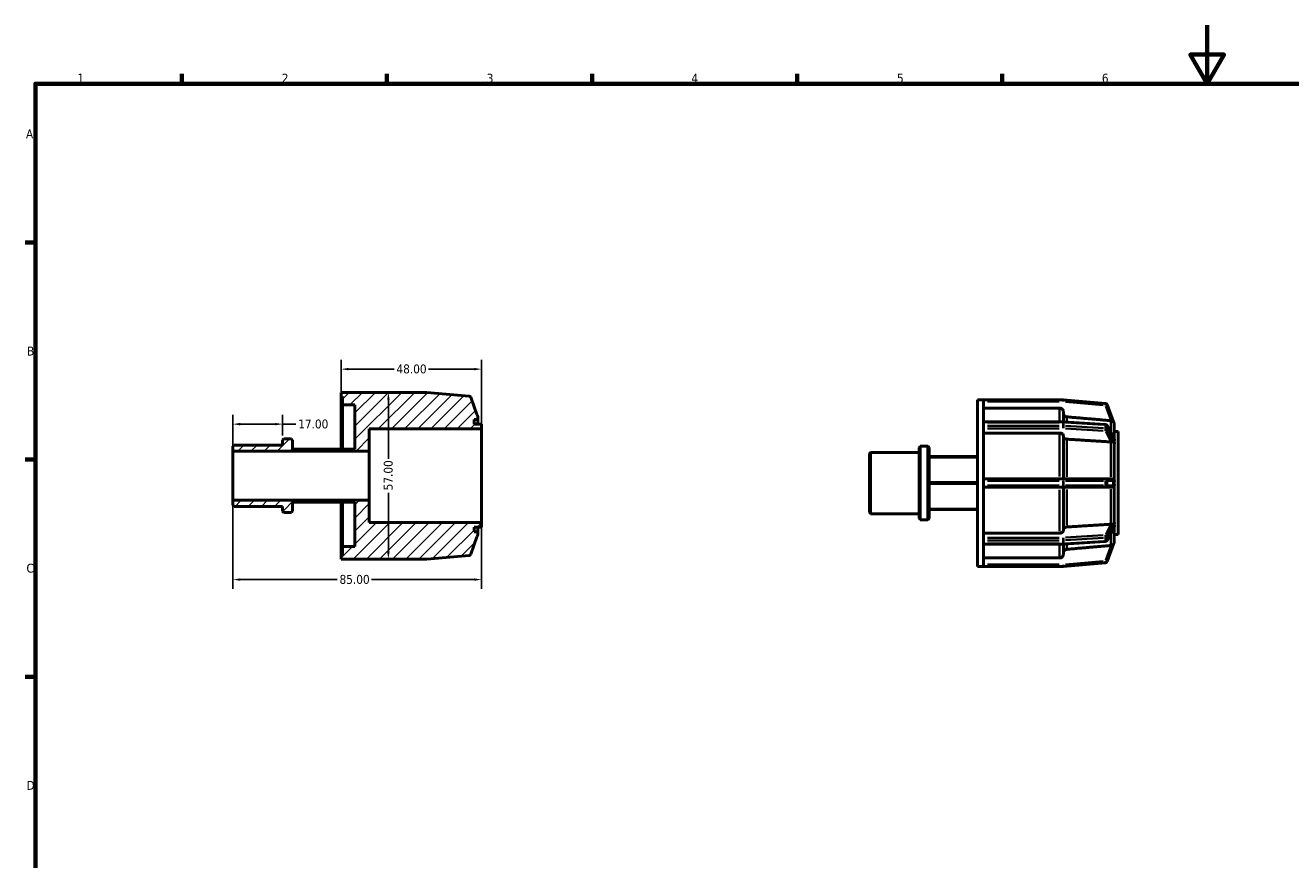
# Model space of a CAD drawing. Header units: millimetres. Extents: x 0 to 898, y 0 to 594.
# Tile 3 of 4: x 17 to 449, y 309 to 594. Entities that reach past the tile are written whole.
import ezdxf

# ---------------------------------------------------------------- set-up
doc = ezdxf.new("R2010")
doc.units = ezdxf.units.MM
for name, color, linetype, lineweight in [('Border (ANSI)', 7, 'Continuous', 70), ('Dimension (ANSI)', 7, 'Continuous', 25), ('Hatch (ANSI)', 7, 'Continuous', 18), ('Visible (ANSI)', 7, 'Continuous', 50), ('Visible Narrow (ANSI)', 7, 'Continuous', 35)]:
    doc.layers.add(name, color=color, linetype=linetype, lineweight=lineweight)
doc.styles.add('Note Text (ANSI)', font='tahoma.ttf')
doc.dimstyles.new('Default - mm (ANSI)', dxfattribs={"dimtxt": 3.048, "dimasz": 2.5, "dimexe": 3.175, "dimexo": 1.6002, "dimgap": 0.8, "dimtad": 0, "dimtoh": 1, "dimrnd": 1e-08, "dimzin": 4, "dimdsep": 46, "dimtxsty": 'Note Text (ANSI)', "dimcen": 0.09, "dimdle": 10, "dimclrd": 256, "dimclre": 256, "dimclrt": 256, "dimadec": 1, "dimazin": 1, "dimtfac": 1, "dimtofl": 0, "dimtmove": 0, "dimatfit": 3, "dimfxl": 1, "dimtolj": 1, "dimtzin": 4, "dimlwd": -1, "dimlwe": -1, "dimarcsym": 0})

# ---------------------------------------------------------------- blocks, each defined once
blk = doc.blocks.new('Borders Default Border')
at = {"layer": 'Border (ANSI)'}
for p, q in [((70.08, 574), (70.08, 577.45)), ((140.17, 574), (140.17, 577.45)), ((210.25, 574), (210.25, 577.45)), ((280.33, 574), (280.33, 577.45)), ((350.42, 574), (350.42, 577.45)), ((20, 519.75), (16.55, 519.75)), ((20, 445.5), (16.55, 445.5)), ((20, 371.25), (16.55, 371.25))]:
    blk.add_line(p, q, dxfattribs=at)
at = {"layer": 'Border (ANSI)', "flags": 128}
for points in [[(420.5, 594), (420.5, 574), (414.73, 584), (426.27, 584), (420.5, 574)], [(20, 20), (20, 574), (821, 574), (821, 20), (20, 20)]]:
    blk.add_lwpolyline(points, dxfattribs=at)
at = {"layer": 'Border (ANSI)', "char_height": 3.05, "attachment_point": 7, "style": 'Note Text (ANSI)'}
for s, insert in [('1', (34.35, 574.4)), ('2', (104.2, 574.4)), ('3', (174.26, 574.34)), ('4', (244.23, 574.4)), ('5', (314.48, 574.34)), ('6', (384.49, 574.34)), ('A', (16.78, 555.35)), ('B', (17.15, 481.1)), ('C', (16.95, 406.8)), ('D', (16.96, 332.6))]:
    blk.add_mtext(s, dxfattribs=dict(at, insert=insert))
blk = doc.blocks.new('*D7')
at = {"layer": 'Defpoints', "color": 0, "transparency": 16777216}
for p in [(104.5, 457.64), (104.5, 452.15), (87.5, 448.38)]:
    blk.add_point(p, dxfattribs=at)
at = {"layer": 'Dimension (ANSI)', "transparency": 16777216}
for p, q in [((87.5, 449.98), (87.5, 460.81)), ((104.5, 453.75), (104.5, 460.81)), ((90, 457.64), (102, 457.64)), ((104.5, 457.64), (109.02, 457.64))]:
    blk.add_line(p, q, dxfattribs=at)
for points in [[(90, 458.05), (90, 457.22), (87.5, 457.64)], [(102, 458.05), (102, 457.22), (104.5, 457.64)]]:
    blk.add_solid(points, dxfattribs=at)
at = {"layer": 'Dimension (ANSI)', "transparency": 16777216, "insert": (109.82, 459.22), "char_height": 3.048, "attachment_point": 1, "style": 'Note Text (ANSI)'}
blk.add_mtext('\\A1;17.00', dxfattribs=at)
blk = doc.blocks.new('*D8')
at = {"layer": 'Defpoints', "color": 0, "transparency": 16777216}
for p in [(140.11, 468.5), (140.64, 411.5), (140.65, 411.5)]:
    blk.add_point(p, dxfattribs=at)
at = {"layer": 'Dimension (ANSI)', "transparency": 16777216}
for p, q in [((140.64, 466), (140.64, 445.8)), ((140.64, 414), (140.64, 434.2))]:
    blk.add_line(p, q, dxfattribs=at)
for points in [[(140.22, 466), (141.06, 466), (140.64, 468.5)], [(140.22, 414), (141.06, 414), (140.64, 411.5)]]:
    blk.add_solid(points, dxfattribs=at)
at = {"layer": 'Dimension (ANSI)', "transparency": 16777216, "insert": (139.05, 435), "char_height": 3.048, "attachment_point": 1, "rotation": 90, "style": 'Note Text (ANSI)'}
blk.add_mtext('\\A1;57.00', dxfattribs=at)
blk = doc.blocks.new('*D9')
at = {"layer": 'Defpoints', "color": 0, "transparency": 16777216}
for p in [(87.5, 431.62), (172.5, 424), (87.5, 404.48)]:
    blk.add_point(p, dxfattribs=at)
at = {"layer": 'Dimension (ANSI)', "transparency": 16777216}
for p, q in [((87.5, 430.02), (87.5, 401.31)), ((172.5, 422.4), (172.5, 401.31)), ((90, 404.48), (123.15, 404.48)), ((170, 404.48), (134.85, 404.48))]:
    blk.add_line(p, q, dxfattribs=at)
for points in [[(90, 404.9), (90, 404.07), (87.5, 404.48)], [(170, 404.9), (170, 404.07), (172.5, 404.48)]]:
    blk.add_solid(points, dxfattribs=at)
at = {"layer": 'Dimension (ANSI)', "transparency": 16777216, "insert": (123.95, 406.08), "char_height": 3.048, "attachment_point": 1, "style": 'Note Text (ANSI)'}
blk.add_mtext('\\A1;85.00', dxfattribs=at)
blk = doc.blocks.new('*D10')
at = {"layer": 'Defpoints', "color": 0, "transparency": 16777216}
for p in [(172.5, 476.44), (124.5, 467.07), (172.5, 456)]:
    blk.add_point(p, dxfattribs=at)
at = {"layer": 'Dimension (ANSI)', "transparency": 16777216}
for p, q in [((124.5, 468.68), (124.5, 479.62)), ((127, 476.44), (142.61, 476.44)), ((170, 476.44), (154.39, 476.44)), ((172.5, 457.6), (172.5, 479.62))]:
    blk.add_line(p, q, dxfattribs=at)
for points in [[(127, 476.86), (127, 476.03), (124.5, 476.44)], [(170, 476.86), (170, 476.03), (172.5, 476.44)]]:
    blk.add_solid(points, dxfattribs=at)
at = {"layer": 'Dimension (ANSI)', "transparency": 16777216, "insert": (143.41, 478.04), "char_height": 3.048, "attachment_point": 1, "style": 'Note Text (ANSI)'}
blk.add_mtext('\\A1;48.00', dxfattribs=at)

msp = doc.modelspace()

# ---------------------------------------------------------------- hatches: boundary and pattern name
at = {"layer": 'Hatch (ANSI)'}
h = msp.add_hatch(dxfattribs=at)
h.set_pattern_fill('ANSI31', color=256, scale=25.4, style=0)
h.set_pattern_definition([(45, (0, 0), (-2.245064, 2.245064), [])])
edge = h.paths.add_edge_path()
edge.add_ellipse((153.772, 412.14), major_axis=(0, -0.64), ratio=1, start_angle=0, end_angle=5)
edge.add_line((153.828, 411.502), (168.235, 412.763))
edge.add_ellipse((168.179, 413.4), major_axis=(0.056, -0.638), ratio=1, start_angle=0, end_angle=65)
edge.add_line((168.781, 413.182), (170.926, 419.075))
edge.add_ellipse((169.945, 419.897), major_axis=(0.981, -0.823), ratio=1, start_angle=0, end_angle=40)
edge.add_line((171.225, 419.897), (171.225, 420.8))
edge.add_line((171.225, 420.8), (169.95, 420.8))
edge.add_line((169.95, 420.8), (169.95, 422.4))
edge.add_line((169.95, 422.4), (172.5, 422.4))
edge.add_line((172.5, 422.4), (172.5, 424))
edge.add_line((172.5, 424), (134.1, 424))
edge.add_line((134.1, 424), (134.1, 431.618))
edge.add_line((134.1, 431.618), (87.5, 431.618))
edge.add_line((87.5, 431.618), (87.5, 429.942))
edge.add_line((87.5, 429.942), (87.919, 429.522))
edge.add_line((87.919, 429.522), (104.5, 429.522))
edge.add_line((104.5, 429.522), (104.5, 427.846))
edge.add_line((104.5, 427.846), (104.919, 427.427))
edge.add_line((104.919, 427.427), (107.481, 427.427))
edge.add_line((107.481, 427.427), (107.9, 427.846))
edge.add_line((107.9, 427.846), (107.9, 430.926))
edge.add_line((107.9, 430.926), (129.175, 430.926))
edge.add_line((129.175, 430.926), (129.175, 415.775))
edge.add_line((129.175, 415.775), (124.925, 415.775))
edge.add_line((124.925, 415.775), (124.925, 412.925))
edge.add_line((124.925, 412.925), (124.5, 412.925))
edge.add_line((124.5, 412.925), (124.5, 411.5))
edge.add_line((124.5, 411.5), (126.455, 411.5))
edge.add_line((126.455, 411.5), (153.772, 411.5))
edge = h.paths.add_edge_path()
edge.add_ellipse((153.772, 467.86), major_axis=(0.056, 0.638), ratio=1, start_angle=0, end_angle=5)
edge.add_line((153.772, 468.5), (126.455, 468.5))
edge.add_line((126.455, 468.5), (124.5, 468.5))
edge.add_line((124.5, 468.5), (124.5, 467.075))
edge.add_line((124.5, 467.075), (124.925, 467.075))
edge.add_line((124.925, 467.075), (124.925, 464.225))
edge.add_line((124.925, 464.225), (129.175, 464.225))
edge.add_line((129.175, 464.225), (129.175, 449.074))
edge.add_line((129.175, 449.074), (107.9, 449.074))
edge.add_line((107.9, 449.074), (107.9, 452.154))
edge.add_line((107.9, 452.154), (107.481, 452.573))
edge.add_line((107.481, 452.573), (104.919, 452.573))
edge.add_line((104.919, 452.573), (104.5, 452.154))
edge.add_line((104.5, 452.154), (104.5, 450.478))
edge.add_line((104.5, 450.478), (87.919, 450.478))
edge.add_line((87.919, 450.478), (87.5, 450.058))
edge.add_line((87.5, 450.058), (87.5, 448.382))
edge.add_line((87.5, 448.382), (134.1, 448.382))
edge.add_line((134.1, 448.382), (134.1, 456))
edge.add_line((134.1, 456), (172.5, 456))
edge.add_line((172.5, 456), (172.5, 457.6))
edge.add_line((172.5, 457.6), (169.95, 457.6))
edge.add_line((169.95, 457.6), (169.95, 459.2))
edge.add_line((169.95, 459.2), (171.225, 459.2))
edge.add_line((171.225, 459.2), (171.225, 460.103))
edge.add_ellipse((169.945, 460.103), major_axis=(1.28, 0), ratio=1, start_angle=0, end_angle=40)
edge.add_line((170.926, 460.925), (168.781, 466.818))
edge.add_ellipse((168.179, 466.6), major_axis=(0.601, 0.219), ratio=1, start_angle=0, end_angle=65)
edge.add_line((168.235, 467.237), (153.828, 468.498))

# ---------------------------------------------------------------- linework, layer by layer
at = {"layer": 'Visible (ANSI)'}
for p, q in [((126.455, 468.5), (124.5, 468.5)), ((124.5, 468.5), (124.5, 467.075)), ((153.772, 468.5), (126.455, 468.5)), ((168.235, 467.237), (153.828, 468.498)), ((124.5, 467.075), (124.925, 467.075)), ((124.5, 449.074), (124.5, 467.075)), ((124.925, 467.075), (124.925, 464.225)), ((124.925, 464.225), (129.175, 464.225)), ((124.925, 449.074), (124.925, 464.225)), ((129.175, 464.225), (129.175, 449.074)), ((170.926, 460.925), (168.781, 466.818)), ((342.031, 408.982), (342.031, 465.982)), ((342.031, 465.982), (343.986, 465.982)), ((343.986, 465.967), (343.986, 465.982)), ((371.303, 465.982), (343.986, 465.982)), ((343.986, 458.277), (343.986, 465.967)), ((370.051, 463.093), (343.986, 463.093)), ((385.766, 464.719), (371.359, 465.98)), ((388.466, 458.381), (386.312, 464.301)), ((169.95, 457.6), (169.95, 459.2)), ((169.95, 459.2), (171.225, 459.2)), ((171.225, 459.2), (171.225, 460.103)), ((171.225, 457.6), (171.225, 459.2)), ((371.331, 461.811), (371.331, 458.377)), ((134.1, 448.382), (134.1, 456)), ((134.1, 456), (172.5, 456)), ((172.5, 457.6), (169.95, 457.6)), ((172.5, 456), (172.5, 457.6)), ((172.5, 424), (172.5, 456)), ((343.986, 458.377), (371.303, 458.377)), ((343.986, 458.19), (343.986, 458.277)), ((343.986, 457.635), (343.986, 458.19)), ((343.986, 457.08), (343.986, 457.635)), ((343.986, 456.972), (343.986, 457.08)), ((343.986, 438.405), (343.986, 456.972)), ((370.051, 454.584), (343.986, 454.584)), ((371.343, 458.376), (385.75, 457.485)), ((386.279, 457.139), (388.409, 453.002)), ((388.756, 457.585), (388.755, 457.588)), ((388.755, 457.585), (388.756, 457.585)), ((388.756, 457.585), (388.756, 452.705)), ((388.756, 455.082), (390.031, 455.082)), ((390.031, 419.882), (390.031, 455.082)), ((87.919, 450.478), (87.5, 450.058)), ((87.5, 450.058), (87.5, 448.382)), ((104.5, 450.478), (87.919, 450.478)), ((104.919, 452.573), (104.5, 452.154)), ((104.5, 452.154), (104.5, 450.478)), ((107.481, 452.573), (104.919, 452.573)), ((107.9, 452.154), (107.481, 452.573)), ((107.9, 449.074), (107.9, 452.154)), ((322.031, 449.636), (322.45, 450.055)), ((322.45, 450.055), (322.45, 424.909)), ((322.45, 450.055), (325.012, 450.055)), ((325.012, 424.909), (325.012, 450.055)), ((325.431, 449.636), (325.012, 450.055)), ((371.331, 453.677), (371.331, 438.907)), ((388.755, 452.707), (388.756, 452.705)), ((388.756, 450.689), (388.755, 450.692)), ((388.755, 450.689), (388.756, 450.689)), ((388.756, 452.705), (388.756, 451.697)), ((388.756, 451.697), (388.756, 450.689)), ((388.756, 450.689), (388.756, 438.907)), ((87.5, 448.382), (134.1, 448.382)), ((87.5, 431.618), (87.5, 448.382)), ((129.175, 449.074), (107.9, 449.074)), ((134.1, 431.618), (134.1, 448.382)), ((305.031, 447.541), (305.45, 447.96)), ((305.031, 427.424), (305.031, 447.541)), ((305.45, 447.96), (305.45, 427.005)), ((305.45, 447.96), (322.031, 447.96)), ((322.031, 425.328), (322.031, 449.636)), ((325.431, 449.636), (325.431, 425.328)), ((342.031, 446.556), (325.431, 446.556)), ((325.431, 446.375), (342.031, 446.375)), ((342.031, 437.664), (325.431, 437.664)), ((325.431, 437.301), (342.031, 437.301)), ((371.303, 438.907), (343.986, 438.907)), ((343.986, 438.267), (343.986, 438.405)), ((343.986, 437.482), (343.986, 438.267)), ((343.986, 436.697), (343.986, 437.482)), ((385.71, 438.907), (371.303, 438.907)), ((387.63, 438.907), (385.71, 438.907)), ((388.755, 438.907), (388.756, 438.907)), ((388.756, 438.907), (388.756, 437.482)), ((388.756, 437.482), (388.756, 436.057)), ((343.986, 436.56), (343.986, 436.697)), ((343.986, 417.993), (343.986, 436.56)), ((343.986, 436.057), (371.303, 436.057)), ((371.303, 436.057), (385.71, 436.057)), ((371.331, 436.057), (371.331, 421.287)), ((385.71, 436.057), (387.63, 436.057)), ((388.756, 436.057), (388.755, 436.057)), ((388.756, 436.057), (388.756, 424.275)), ((134.1, 431.618), (87.5, 431.618)), ((87.5, 431.618), (87.5, 429.942)), ((87.5, 429.942), (87.919, 429.522)), ((87.919, 429.522), (104.5, 429.522)), ((104.5, 429.522), (104.5, 427.846)), ((107.9, 427.846), (107.9, 430.926)), ((107.9, 430.926), (129.175, 430.926)), ((124.5, 412.925), (124.5, 430.926)), ((124.925, 415.775), (124.925, 430.926)), ((129.175, 430.926), (129.175, 415.775)), ((134.1, 424), (134.1, 431.618)), ((342.031, 428.59), (325.431, 428.59)), ((325.431, 428.409), (342.031, 428.409)), ((104.5, 427.846), (104.919, 427.427)), ((104.919, 427.427), (107.481, 427.427)), ((107.481, 427.427), (107.9, 427.846)), ((172.5, 424), (134.1, 424)), ((172.5, 422.4), (172.5, 424)), ((305.031, 427.424), (305.45, 427.005)), ((305.45, 427.005), (322.031, 427.005)), ((322.031, 425.328), (322.45, 424.909)), ((322.45, 424.909), (325.012, 424.909)), ((325.431, 425.328), (325.012, 424.909)), ((388.755, 424.273), (388.756, 424.275)), ((388.756, 424.275), (388.755, 424.275)), ((388.756, 424.275), (388.756, 423.268)), ((169.95, 420.8), (169.95, 422.4)), ((169.95, 422.4), (172.5, 422.4)), ((171.225, 420.8), (169.95, 420.8)), ((171.225, 420.8), (171.225, 422.4)), ((171.225, 419.897), (171.225, 420.8)), ((343.986, 420.381), (370.051, 420.381)), ((388.409, 421.963), (386.279, 417.826)), ((388.756, 422.26), (388.755, 422.258)), ((388.756, 423.268), (388.756, 422.26)), ((388.756, 422.26), (388.756, 417.38)), ((388.756, 419.882), (390.031, 419.882)), ((129.175, 415.775), (124.925, 415.775)), ((124.925, 415.775), (124.925, 412.925)), ((168.781, 413.182), (170.926, 419.075)), ((343.986, 417.885), (343.986, 417.993)), ((343.986, 417.33), (343.986, 417.885)), ((343.986, 416.775), (343.986, 417.33)), ((343.986, 416.688), (343.986, 416.775)), ((343.986, 408.997), (343.986, 416.688)), ((371.303, 416.587), (343.986, 416.587)), ((371.331, 416.588), (371.331, 413.154)), ((385.75, 417.48), (371.343, 416.588)), ((386.312, 410.664), (388.466, 416.583)), ((388.755, 417.377), (388.756, 417.38)), ((388.756, 417.38), (388.755, 417.38)), ((124.925, 412.925), (124.5, 412.925)), ((124.5, 412.925), (124.5, 411.5)), ((124.5, 411.5), (126.455, 411.5)), ((126.455, 411.5), (153.772, 411.5)), ((153.828, 411.502), (168.235, 412.763)), ((343.986, 411.872), (370.051, 411.872)), ((342.031, 408.982), (343.986, 408.982)), ((343.986, 408.982), (343.986, 408.997)), ((343.986, 408.982), (371.303, 408.982)), ((371.359, 408.985), (385.766, 410.245))]:
    msp.add_line(p, q, dxfattribs=at)
for centre, radius, start, end in [((153.772, 467.86), 0.64, 85, 90), ((168.179, 466.6), 0.64, 20, 85), ((371.303, 465.342), 0.64, 85, 90), ((385.71, 464.082), 0.64, 20, 85), ((169.945, 460.103), 1.28, 0, 40), ((371.303, 457.737), 0.64, 86.45998, 90), ((385.71, 456.846), 0.64, 27.23631, 86.45998), ((387.476, 457.585), 1.28, 0, 40), ((169.945, 419.897), 1.28, 320, 0), ((371.303, 417.227), 0.64, 270, 273.54002), ((385.71, 418.119), 0.64, 273.54002, 332.76369), ((387.476, 417.38), 1.28, 320, 0), ((153.772, 412.14), 0.64, 270, 275), ((168.179, 413.4), 0.64, 275, 340), ((371.303, 409.622), 0.64, 270, 275), ((385.71, 410.883), 0.64, 275, 340)]:
    msp.add_arc(centre, radius, start, end, dxfattribs=at)
for points, knots in [([(371.331, 461.811), (371.331, 461.969), (371.294, 462.155), (371.173, 462.448), (371.068, 462.606), (370.844, 462.829), (370.687, 462.935), (370.395, 463.056), (370.209, 463.093), (370.051, 463.093)], [-0.18971875, -0.18971875, -0.18971875, -0.18971875, -0.14222277, -0.14222277, -0.09477078, -0.09477078, -0.04736666, -0.04736666, 0, 0, 0, 0]), ([(372.5, 460.135), (372.371, 460.147), (372.234, 460.181), (371.976, 460.288), (371.818, 460.394), (371.595, 460.618), (371.489, 460.776), (371.368, 461.068), (371.331, 461.254), (371.331, 461.413)], [0.39025715, 0.39025715, 0.39025715, 0.39025715, 0.42682488, 0.42682488, 0.47423447, 0.47423447, 0.5216984, 0.5216984, 0.56920217, 0.56920217, 0.56920217, 0.56920217]), ([(388.466, 458.381), (388.467, 458.381), (388.466, 458.381), (388.464, 458.382), (388.458, 458.388), (388.43, 458.417), (388.405, 458.443), (388.324, 458.517), (388.245, 458.582), (388.055, 458.69), (387.958, 458.732), (387.809, 458.775), (387.763, 458.786), (387.688, 458.8), (387.659, 458.805), (387.63, 458.808)], [-0.25986217, -0.25986217, -0.25986217, -0.25986217, -0.25476698, -0.25476698, -0.23950567, -0.23950567, -0.21801257, -0.21801257, -0.17657125, -0.17657125, -0.1428242, -0.1428242, -0.12850713, -0.12850713, -0.11977834, -0.11977834, -0.11977834, -0.11977834]), ([(371.331, 453.677), (371.331, 453.789), (371.294, 453.921), (371.173, 454.128), (371.068, 454.24), (370.844, 454.398), (370.687, 454.472), (370.395, 454.558), (370.209, 454.584), (370.051, 454.584)], [-0.18971875, -0.18971875, -0.18971875, -0.18971875, -0.14222277, -0.14222277, -0.09477078, -0.09477078, -0.04736666, -0.04736666, 0, 0, 0, 0]), ([(372.5, 452.493), (372.371, 452.501), (372.234, 452.525), (371.976, 452.601), (371.818, 452.676), (371.595, 452.834), (371.489, 452.946), (371.368, 453.152), (371.331, 453.284), (371.331, 453.396)], [0.39025715, 0.39025715, 0.39025715, 0.39025715, 0.42682488, 0.42682488, 0.47423447, 0.47423447, 0.5216984, 0.5216984, 0.56920217, 0.56920217, 0.56920217, 0.56920217]), ([(388.466, 451.705), (388.466, 451.702), (388.466, 451.698), (388.466, 451.682), (388.464, 451.671), (388.456, 451.643), (388.447, 451.629), (388.408, 451.591), (388.359, 451.575), (388.22, 451.553), (388.119, 451.546), (387.91, 451.542), (387.816, 451.543), (387.689, 451.55), (387.66, 451.552), (387.63, 451.554)], [-0.15967441, -0.15967441, -0.15967441, -0.15967441, -0.15744969, -0.15744969, -0.14926776, -0.14926776, -0.13497072, -0.13497072, -0.09742889, -0.09742889, -0.05445533, -0.05445533, -0.02459546, -0.02459546, -0.01559055, -0.01559055, -0.01559055, -0.01559055]), ([(388.409, 453.002), (388.423, 452.974), (388.435, 452.947), (388.453, 452.899), (388.459, 452.877), (388.465, 452.843), (388.467, 452.83), (388.466, 452.818), (388.466, 452.817), (388.466, 452.815)], [-0.19197353, -0.19197353, -0.19197353, -0.19197353, -0.178646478, -0.178646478, -0.166650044, -0.166650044, -0.158934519, -0.158934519, -0.158085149, -0.158085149, -0.158085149, -0.158085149]), ([(388.466, 452.815), (388.46, 452.638), (388.457, 452.457), (388.457, 452.279), (388.457, 452.101), (388.46, 451.908), (388.466, 451.705)], [-0.0755854, -0.0755854, -0.0755854, -0.0755854, 0, 0, 0, 0.0755854, 0.0755854, 0.0755854, 0.0755854]), ([(387.63, 438.907), (387.632, 438.907), (387.633, 438.907), (387.668, 438.907), (387.7, 438.905), (387.783, 438.895), (387.833, 438.884), (388.006, 438.832), (388.118, 438.77), (388.294, 438.632), (388.356, 438.561), (388.418, 438.461), (388.437, 438.422), (388.458, 438.354), (388.464, 438.326), (388.466, 438.287), (388.467, 438.277), (388.466, 438.267)], [-0.18352843, -0.18352843, -0.18352843, -0.18352843, -0.18292946, -0.18292946, -0.17143665, -0.17143665, -0.15295565, -0.15295565, -0.10540296, -0.10540296, -0.06442237, -0.06442237, -0.04382537, -0.04382537, -0.03014498, -0.03014498, -0.02559375, -0.02559375, -0.02559375, -0.02559375]), ([(388.466, 438.267), (388.46, 437.999), (388.457, 437.734), (388.457, 437.482), (388.457, 437.23), (388.46, 436.966), (388.466, 436.697)], [1.12302278, 1.12302278, 1.12302278, 1.12302278, 1.19860817, 1.19860817, 1.19860817, 1.27419357, 1.27419357, 1.27419357, 1.27419357]), ([(388.466, 436.697), (388.467, 436.688), (388.466, 436.678), (388.464, 436.638), (388.458, 436.606), (388.43, 436.524), (388.405, 436.479), (388.324, 436.365), (388.245, 436.285), (388.055, 436.161), (387.958, 436.116), (387.809, 436.076), (387.763, 436.067), (387.688, 436.059), (387.659, 436.057), (387.63, 436.057)], [-0.25986217, -0.25986217, -0.25986217, -0.25986217, -0.25476698, -0.25476698, -0.23950567, -0.23950567, -0.21801257, -0.21801257, -0.17657125, -0.17657125, -0.1428242, -0.1428242, -0.12850713, -0.12850713, -0.11977834, -0.11977834, -0.11977834, -0.11977834]), ([(370.051, 420.381), (370.209, 420.381), (370.395, 420.407), (370.687, 420.492), (370.844, 420.567), (371.068, 420.725), (371.173, 420.837), (371.294, 421.044), (371.331, 421.175), (371.331, 421.287)], [0, 0, 0, 0, 0.04736666, 0.04736666, 0.09477078, 0.09477078, 0.14222277, 0.14222277, 0.18971875, 0.18971875, 0.18971875, 0.18971875]), ([(371.331, 421.569), (371.331, 421.68), (371.368, 421.812), (371.489, 422.019), (371.595, 422.131), (371.818, 422.289), (371.976, 422.364), (372.234, 422.439), (372.371, 422.464), (372.5, 422.472)], [0.18972385, 0.18972385, 0.18972385, 0.18972385, 0.23722762, 0.23722762, 0.28469155, 0.28469155, 0.33210114, 0.33210114, 0.36866886, 0.36866886, 0.36866886, 0.36866886]), ([(387.63, 423.41), (387.69, 423.415), (387.749, 423.419), (387.926, 423.424), (388.035, 423.422), (388.227, 423.411), (388.302, 423.402), (388.394, 423.376), (388.425, 423.361), (388.453, 423.326), (388.459, 423.314), (388.465, 423.288), (388.467, 423.276), (388.466, 423.262), (388.466, 423.261), (388.466, 423.26)], [-0.30097955, -0.30097955, -0.30097955, -0.30097955, -0.28253714, -0.28253714, -0.24464345, -0.24464345, -0.20635601, -0.20635601, -0.17864648, -0.17864648, -0.16665004, -0.16665004, -0.15893452, -0.15893452, -0.15808515, -0.15808515, -0.15808515, -0.15808515]), ([(388.466, 422.149), (388.466, 422.146), (388.466, 422.143), (388.466, 422.127), (388.464, 422.114), (388.456, 422.075), (388.447, 422.049), (388.429, 422.003), (388.42, 421.984), (388.409, 421.963)], [-0.159674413, -0.159674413, -0.159674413, -0.159674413, -0.157449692, -0.157449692, -0.149267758, -0.149267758, -0.134970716, -0.134970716, -0.124859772, -0.124859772, -0.124859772, -0.124859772]), ([(388.466, 423.26), (388.46, 423.057), (388.457, 422.864), (388.457, 422.686), (388.457, 422.508), (388.46, 422.326), (388.466, 422.149)], [-0.0755854, -0.0755854, -0.0755854, -0.0755854, 0, 0, 0, 0.0755854, 0.0755854, 0.0755854, 0.0755854]), ([(387.63, 416.157), (387.632, 416.157), (387.633, 416.157), (387.668, 416.161), (387.7, 416.166), (387.783, 416.183), (387.833, 416.195), (388.006, 416.25), (388.118, 416.306), (388.294, 416.421), (388.356, 416.475), (388.418, 416.535), (388.437, 416.555), (388.458, 416.577), (388.464, 416.583), (388.466, 416.584), (388.467, 416.584), (388.466, 416.583)], [-0.18352843, -0.18352843, -0.18352843, -0.18352843, -0.18292946, -0.18292946, -0.17143665, -0.17143665, -0.15295565, -0.15295565, -0.10540296, -0.10540296, -0.06442237, -0.06442237, -0.04382537, -0.04382537, -0.03014498, -0.03014498, -0.02559375, -0.02559375, -0.02559375, -0.02559375]), ([(370.051, 411.872), (370.209, 411.872), (370.395, 411.909), (370.687, 412.03), (370.844, 412.135), (371.068, 412.359), (371.173, 412.517), (371.294, 412.809), (371.331, 412.996), (371.331, 413.154)], [0, 0, 0, 0, 0.04736666, 0.04736666, 0.09477078, 0.09477078, 0.14222277, 0.14222277, 0.18971875, 0.18971875, 0.18971875, 0.18971875]), ([(371.331, 413.552), (371.331, 413.71), (371.368, 413.897), (371.489, 414.189), (371.595, 414.347), (371.818, 414.571), (371.976, 414.676), (372.234, 414.783), (372.371, 414.818), (372.5, 414.829)], [0.18972385, 0.18972385, 0.18972385, 0.18972385, 0.23722762, 0.23722762, 0.28469155, 0.28469155, 0.33210114, 0.33210114, 0.36866886, 0.36866886, 0.36866886, 0.36866886])]:
    msp.add_open_spline(points, degree=3, knots=knots, dxfattribs=at)
for points, weights in [([(387.588, 458.813), (380.271, 459.454), (372.5, 460.135)], [1, 1.00045067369, 1]), ([(387.588, 451.557), (380.271, 452.011), (372.5, 452.493)], [1, 1.00045067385, 1]), ([(372.5, 422.472), (380.271, 422.954), (387.588, 423.407)], [1, 1.00045067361, 1]), ([(372.5, 414.829), (380.271, 415.511), (387.588, 416.152)], [1, 1.00045067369, 1])]:
    msp.add_rational_spline(points, weights, degree=2, dxfattribs=at)
for points in [[(387.63, 458.808), (387.616, 458.81), (387.602, 458.811), (387.588, 458.813)], [(388.755, 457.585), (388.755, 457.586), (388.755, 457.587), (388.755, 457.588)], [(387.63, 451.554), (387.616, 451.556), (387.602, 451.557), (387.588, 451.557)], [(388.756, 451.697), (388.756, 452.015), (388.757, 452.361), (388.755, 452.707)], [(388.755, 450.692), (388.757, 451.032), (388.756, 451.379), (388.756, 451.697)], [(388.755, 450.689), (388.755, 450.69), (388.755, 450.691), (388.755, 450.692)], [(388.756, 437.482), (388.756, 437.932), (388.757, 438.422), (388.755, 438.907)], [(388.755, 436.057), (388.757, 436.543), (388.756, 437.032), (388.756, 437.482)], [(388.755, 424.273), (388.755, 424.274), (388.755, 424.275), (388.755, 424.275)], [(388.756, 423.268), (388.756, 423.586), (388.757, 423.933), (388.755, 424.273)], [(387.588, 423.407), (387.602, 423.408), (387.616, 423.409), (387.63, 423.41)], [(388.755, 422.258), (388.757, 422.604), (388.756, 422.949), (388.756, 423.268)], [(387.588, 416.152), (387.602, 416.153), (387.616, 416.155), (387.63, 416.157)], [(388.755, 417.377), (388.755, 417.378), (388.755, 417.379), (388.755, 417.38)]]:
    msp.add_open_spline(points, degree=3, dxfattribs=at)
at = {"layer": 'Visible Narrow (ANSI)'}
for p, q in [((345.352, 465.342), (369.937, 465.342)), ((370.051, 458.788), (370.051, 463.042)), ((371.303, 465.393), (371.303, 465.98)), ((371.359, 465.978), (371.308, 465.392)), ((372.024, 465.279), (384.99, 464.145)), ((385.715, 464.132), (385.766, 464.717)), ((386.31, 464.3), (385.758, 464.099)), ((385.806, 463.818), (387.534, 459.072)), ((372.5, 460.107), (372.5, 458.458)), ((387.588, 454.959), (387.588, 458.763)), ((345.352, 458.19), (369.937, 458.19)), ((369.937, 457.08), (345.352, 457.08)), ((345.352, 456.175), (369.937, 456.175)), ((371.303, 458.207), (371.303, 458.377)), ((371.303, 458.134), (371.303, 457.135)), ((371.303, 456.212), (371.303, 457.043)), ((371.359, 457.134), (371.359, 458.133)), ((372.024, 456.13), (384.99, 455.328)), ((372.079, 458.144), (385.046, 457.342)), ((385.046, 456.231), (372.079, 457.034)), ((385.766, 457.241), (385.766, 456.242)), ((385.806, 455.097), (387.534, 451.741)), ((386.312, 455.946), (386.312, 456.945)), ((386.42, 456.792), (388.359, 453.025)), ((388.359, 451.914), (386.42, 455.681)), ((370.051, 439.77), (370.051, 453.93)), ((372.5, 451.923), (372.5, 439.654)), ((387.588, 439.602), (387.588, 451.026)), ((345.352, 438.267), (369.937, 438.267)), ((371.303, 438.318), (371.303, 438.905)), ((371.303, 438.189), (371.303, 436.776)), ((371.356, 438.267), (371.306, 438.267)), ((371.359, 436.776), (371.359, 438.189)), ((372.079, 438.267), (385.046, 438.267)), ((385.766, 438.189), (385.766, 436.776)), ((386.298, 438.267), (385.802, 438.267)), ((386.312, 436.776), (386.312, 438.189)), ((386.42, 438.267), (388.359, 438.267)), ((369.937, 436.697), (345.352, 436.697)), ((370.051, 421.035), (370.051, 435.195)), ((371.303, 436.059), (371.303, 436.647)), ((371.306, 436.697), (371.356, 436.697)), ((385.046, 436.697), (372.079, 436.697)), ((372.5, 435.311), (372.5, 423.042)), ((385.802, 436.697), (386.298, 436.697)), ((388.359, 436.697), (386.42, 436.697)), ((387.588, 423.939), (387.588, 435.363)), ((384.99, 419.637), (372.024, 418.835)), ((387.534, 423.224), (385.806, 419.868)), ((386.42, 419.283), (388.359, 423.05)), ((388.359, 421.94), (386.42, 418.173)), ((387.588, 416.202), (387.588, 420.006)), ((369.937, 418.79), (345.352, 418.79)), ((345.352, 417.885), (369.937, 417.885)), ((369.937, 416.775), (345.352, 416.775)), ((370.051, 411.922), (370.051, 416.177)), ((371.303, 417.922), (371.303, 418.753)), ((371.303, 417.829), (371.303, 416.83)), ((371.303, 416.588), (371.303, 416.757)), ((371.359, 416.832), (371.359, 417.831)), ((372.079, 417.931), (385.046, 418.733)), ((385.046, 417.623), (372.079, 416.821)), ((372.5, 416.507), (372.5, 414.857)), ((385.766, 418.722), (385.766, 417.723)), ((387.534, 415.893), (385.806, 411.146)), ((386.312, 418.019), (386.312, 419.018)), ((385.758, 410.866), (386.31, 410.665)), ((369.937, 409.622), (345.352, 409.622)), ((371.303, 408.984), (371.303, 409.572)), ((371.308, 409.572), (371.359, 408.987)), ((384.99, 410.82), (372.024, 409.685)), ((385.766, 410.247), (385.715, 410.833))]:
    msp.add_line(p, q, dxfattribs=at)
for centre, major_axis, ratio, start_param, end_param in [((371.303, 457.737), (0.64, 0), 0.7071068, 1.4878932, 1.566433), ((371.303, 456.627), (-0.64, 0), 0.7071068, 4.6294858, 4.7080257), ((371.303, 456.627), (0.04, 0.639), 0.0616284, 4.0074369, 5.4211536), ((371.303, 457.737), (0.04, 0.639), 0.0616284, 5.538868, 6.2440107), ((385.71, 455.736), (-0.04, -0.639), 0.0616284, 0.8658443, 2.2795609), ((385.71, 456.846), (0.04, 0.639), 0.0616284, 5.538868, 6.2440107), ((385.71, 455.736), (0.569, 0.293), 0.664463, 4.4613806, 5.8750973), ((385.71, 456.846), (0.64, 0), 0.7071068, 0.4057891, 1.4268067), ((385.71, 455.736), (0.64, 0), 0.7071068, 0.4057891, 1.4268067), ((385.71, 456.846), (0.569, 0.293), 0.664463, 5.9701145, 6.2667079), ((371.303, 438.267), (0, 0.64), 0.0871557, 4.7909288, 6.2046455), ((385.71, 438.267), (0, 0.64), 0.0871557, 4.7909288, 6.2046455), ((385.71, 438.267), (0, 0.64), 0.9396926, 4.7909288, 6.2046455), ((371.303, 436.697), (0, -0.64), 0.0871557, 0.0785398, 1.4922565), ((385.71, 436.697), (0, -0.64), 0.0871557, 0.0785398, 1.4922565), ((385.71, 436.697), (0, -0.64), 0.9396926, 0.0785398, 1.4922565), ((385.71, 419.229), (0.04, -0.639), 0.0616284, 0.8620317, 2.2757484), ((385.71, 419.229), (0.569, -0.293), 0.664463, 0.408088, 1.8218047), ((371.303, 418.337), (0.64, 0), 0.7071068, 4.7167523, 4.7952921), ((371.303, 417.227), (-0.64, 0), 0.7071068, 1.5751596, 1.6536995), ((371.303, 418.337), (-0.04, 0.639), 0.0616284, 4.0036244, 5.4173411), ((371.303, 417.227), (0.04, -0.639), 0.0616284, 0.0391746, 0.7443173), ((385.71, 418.119), (0.04, -0.639), 0.0616284, 0.0391746, 0.7443173), ((385.71, 419.229), (0.64, 0), 0.7071068, 4.8563786, 5.8773963), ((385.71, 418.119), (0.64, 0), 0.7071068, 4.8563786, 5.8773963), ((385.71, 418.119), (0.569, -0.293), 0.664463, 0.0164774, 0.3130708)]:
    msp.add_ellipse(centre, major_axis=major_axis, ratio=ratio, start_param=start_param, end_param=end_param, dxfattribs=at)

# ---------------------------------------------------------------- block references
msp.add_blockref('Borders Default Border', (0, 0))

# ---------------------------------------------------------------- dimensions: what is measured, and where the dimension line sits
at = {"layer": 'Dimension (ANSI)'}
for base, p1, p2, angle, override, picture, middle in [((172.5, 476.445), (124.5, 467.075), (172.5, 456), 180, {"dimtoh": 0, "dimdec": 2, "dimtp": 0, "dimtm": 0, "dimtdec": 2, "dimatfit": 1}, '*D10', (148.5, 476.445)), ((140.64, 411.5), (140.114, 468.5), (140.649, 411.5), 270, {"dimtoh": 0, "dimdec": 2, "dimse1": 1, "dimse2": 1, "dimtp": 0, "dimtm": 0, "dimtdec": 2, "dimatfit": 1}, '*D8', (140.64, 440)), ((104.5, 457.635), (87.5, 448.382), (104.5, 452.154), 180, {"dimtoh": 0, "dimdec": 2, "dimtp": 0, "dimtm": 0, "dimtdec": 2, "dimatfit": 2}, '*D7', (114.714, 457.635)), ((87.5, 404.482), (172.5, 424), (87.5, 431.618), 180, {"dimtoh": 0, "dimdec": 2, "dimtp": 0, "dimtm": 0, "dimtdec": 2, "dimatfit": 1}, '*D9', (129, 404.482))]:
    dim = msp.add_linear_dim(base=base, p1=p1, p2=p2, angle=angle, dimstyle='Default - mm (ANSI)', override=override, dxfattribs=at)
    dim.commit()
    dim.dimension.update_dxf_attribs({"geometry": picture, "text_midpoint": middle, "dimtype": 160})

doc.saveas('drawing.dxf')
